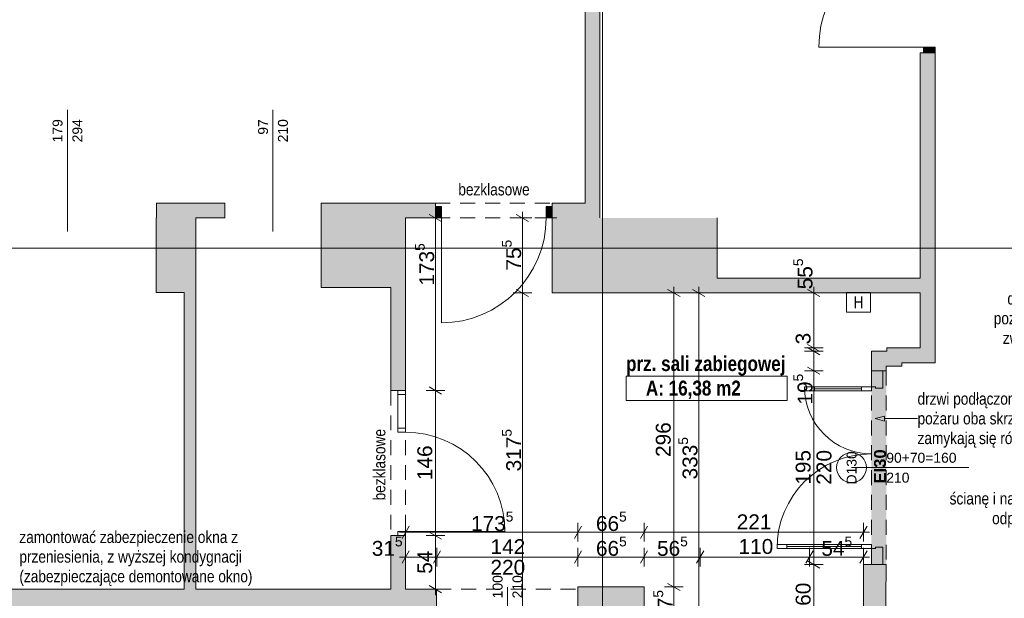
# Paper-space layout 'A-33 RZUT - PIĘTRO 3' of a CAD drawing. Header units: millimetres. Extents: x 0 to 800, y 0 to 550.
# Tile 4 of 14: x 108 to 306, y 244 to 361. Entities that reach past the tile are written whole.
import ezdxf
from ezdxf.xclip import XClip

# ---------------------------------------------------------------- set-up
doc = ezdxf.new("R2010")
doc.units = ezdxf.units.MM
doc.header["$MEASUREMENT"] = 0
doc.header["$XCLIPFRAME"] = 0
doc.linetypes.add('DASHDOTX2', pattern=[1000, 500, -250, 0, -250])
doc.linetypes.add('Przer. długie kreski', pattern=[2.5, 1.5, -1])
for name, color, linetype, lineweight, true_color in [('A_opis_Nr_pióra__10', 7, 'Continuous', 13, 0x4b4b4b), ('A_opis_Nr_pióra__255', 7, 'Continuous', 15, 0x242424), ('A_opis_Nr_pióra__8', 7, 'Continuous', 13, 0x4c4c4c), ('A_osie_Nr_pióra__16', 7, 'Continuous', 5, 0x0f0f0f), ('A_ppoż proj_Nr_pióra__8', 7, 'Continuous', 13, 0x4c4c4c), ('A_ppoż_Nr_pióra__10', 7, 'Continuous', 13, 0x4b4b4b), ('A_ppoż_Nr_pióra__8', 7, 'Continuous', 13, 0x4c4c4c), ('A_ściany_Nr_pióra__10', 7, 'Continuous', 13, 0x4b4b4b)]:
    doc.layers.add(name, color=color, linetype=linetype, lineweight=lineweight, true_color=true_color)
for name, color, linetype in [('A_podrys', 7, 'Continuous'), ('A_ppoż proj', 7, 'Continuous'), ('A_ściany', 7, 'Continuous'), ('Drzwi Archicad', 7, 'Continuous')]:
    doc.layers.add(name, color=color, linetype=linetype)
for name, color, linetype, lineweight in [('A_strefy_Nr_pióra__1', 7, 'Continuous', 20), ('A_wymiary_Nr_pióra__1', 7, 'Continuous', 20), ('A_wymiary_Nr_pióra__2', 8, 'Continuous', 13), ('A_ściany_Nr_pióra__1', 7, 'Continuous', 20), ('Drzwi Archicad_Nr_pióra__1', 7, 'Continuous', 20), ('Drzwi Archicad_Nr_pióra__3', 252, 'Continuous', 13), ('Znaczniki drzwi Archicada_Nr_pióra__3', 252, 'Continuous', 13)]:
    doc.layers.add(name, color=color, linetype=linetype, lineweight=lineweight)
doc.styles.add('STYL_AUTOMATYCZNY_1', font='arial.ttf')
doc.styles.add('STYL_AUTOMATYCZNY_2', font='ARIALN.TTF')
doc.styles.add('STYL_AUTOMATYCZNY_3', font='arial.ttf')
doc.styles.add('STYL_AUTOMATYCZNY_4', font='arial.ttf')
doc.styles.add('STYL_AUTOMATYCZNY_5', font='arial.ttf')
doc.styles.add('STYL_AUTOMATYCZNY_6', font='ARIALN.TTF')

# ---------------------------------------------------------------- blocks, each defined once
blk = doc.blocks.new('Rysunek_1_1', base_point=(-3193.41, -647.6))
at = {"layer": 'A_ppoż proj', "linetype": 'Continuous', "lineweight": 0, "true_color": 0x121212}
blk.add_hatch(color=250, dxfattribs=at).paths.add_polyline_path([(282.29, 250.91), (282.29, 289.91), (279.29, 289.91), (279.29, 250.91)])
at = {"layer": 'A_ściany', "linetype": 'Continuous', "lineweight": 0, "true_color": 0x000000}
for points in [[(221.65, 419.93), (221.65, 323.65), (224.65, 320.65), (224.65, 419.93)], [(289.11, 294.49), (292.11, 291.49), (292.11, 353.85), (289.11, 353.85)], [(135.35, 320.65), (149.13, 320.65), (149.13, 323.65), (135.35, 323.65)], [(168.53, 320.65), (185.53, 323.65), (168.53, 323.65)], [(168.53, 320.65), (168.53, 306.65), (185.53, 306.65), (185.53, 323.65)], [(185.53, 320.65), (191.53, 320.65), (191.53, 323.65), (185.53, 323.65)], [(215.03, 320.65), (224.65, 320.65), (221.65, 323.65), (215.03, 323.65)], [(135.33, 320.65), (135.33, 305.65), (143.33, 305.65), (143.33, 320.65)], [(215.03, 320.65), (215.03, 305.57), (248.23, 308.57), (248.23, 320.65)], [(215.03, 305.57), (289.11, 305.57), (289.11, 308.57), (248.23, 308.57)], [(140.93, 305.65), (140.93, 245.95), (143.33, 245.95), (143.33, 305.65)], [(185.53, 306.65), (182.53, 306.65), (182.53, 285.93), (185.53, 285.93)], [(282.43, 293.85), (279.29, 293.85), (282.29, 290.85), (285.43, 290.85)], [(279.29, 293.85), (279.29, 289.91), (282.29, 289.91), (282.29, 290.85)], [(289.11, 294.49), (282.43, 294.49), (285.43, 291.49), (292.11, 291.49)], [(282.43, 294.49), (282.43, 293.85), (285.43, 290.85), (285.43, 291.49)], [(182.53, 245.95), (185.53, 245.95), (185.53, 256.73), (182.53, 256.73)], [(272.99, 238.87), (272.99, 175.41), (281.53, 175.41), (282.29, 250.91), (277.69, 250.91), (277.69, 238.87)], [(97.53, 238.95), (191.73, 238.95), (191.73, 245.95), (87.44, 245.95)], [(220.23, 236.81), (228.13, 236.81), (228.19, 230.95), (233.53, 231.01), (233.53, 233.87), (235.91, 233.87), (235.91, 238.87), (233.53, 238.87), (233.53, 246.41), (220.23, 246.41)]]:
    blk.add_hatch(color=18, dxfattribs=at).paths.add_polyline_path(points)
at = {"layer": 'Drzwi Archicad', "linetype": 'Continuous', "lineweight": 0, "true_color": 0xfdfdfd}
for points in [[(289.81, 353.85), (292.11, 353.85), (292.11, 355.05), (289.81, 355.05)], [(191.53, 320.65), (192.73, 320.65), (192.73, 322.95), (191.53, 322.95)], [(215.03, 322.95), (213.83, 322.95), (213.83, 320.65), (215.03, 320.65)]]:
    blk.add_hatch(color=7, dxfattribs=at).paths.add_polyline_path(points)
at = {"layer": 'A_opis_Nr_pióra__255', "color": 250, "linetype": 'Continuous', "lineweight": 15, "ltscale": 2, "true_color": 0x242424}
for p, q in [((280.04, 280.27), (281.9, 280.77)), ((280.04, 280.27), (281.9, 279.77)), ((281.9, 280.77), (281.9, 279.77)), ((281.9, 280.27), (284.56, 280.27)), ((284.56, 280.27), (288.58, 280.27))]:
    blk.add_line(p, q, dxfattribs=at)
at = {"layer": 'A_osie_Nr_pióra__16', "color": 250, "linetype": 'DASHDOTX2', "lineweight": 5, "ltscale": 2, "true_color": 0x0f0f0f}
for p, q in [((225.18, 374.19), (225.18, 110.55)), ((544.97, 314.55), (96.57, 314.55))]:
    blk.add_line(p, q, dxfattribs=at)
at = {"layer": 'A_ppoż_Nr_pióra__10', "color": 251, "linetype": 'Continuous', "lineweight": 13, "ltscale": 2, "true_color": 0x4b4b4b}
for p, q in [((279.11, 305.66), (274.31, 305.66)), ((274.31, 305.66), (274.31, 301.7)), ((279.11, 301.7), (279.11, 305.66)), ((274.31, 301.7), (279.11, 301.7))]:
    blk.add_line(p, q, dxfattribs=at)
at = {"layer": 'A_strefy_Nr_pióra__1', "color": 7, "linetype": 'Continuous', "lineweight": 20, "ltscale": 2}
for p, q in [((229.9, 288.85), (229.9, 283.91)), ((229.9, 288.85), (262.33, 288.85)), ((262.33, 288.85), (262.33, 283.91)), ((229.9, 283.91), (262.33, 283.91))]:
    blk.add_line(p, q, dxfattribs=at)
at = {"layer": 'A_wymiary_Nr_pióra__1', "color": 7, "linetype": 'Continuous', "lineweight": 20, "ltscale": 2}
for p, q in [((192.78, 319.93), (190.28, 321.37)), ((210.28, 319.93), (207.78, 321.37)), ((207.78, 306.29), (210.28, 304.85)), ((240.78, 304.85), (238.28, 306.29)), ((245.78, 304.85), (243.28, 306.29)), ((268.94, 304.85), (266.44, 306.29)), ((266.44, 295.21), (268.94, 293.77)), ((268.94, 293.13), (266.44, 294.57)), ((266.44, 290.63), (268.94, 289.19)), ((190.28, 286.65), (192.78, 285.21)), ((186.25, 258.66), (184.81, 256.16)), ((220.95, 258.66), (219.51, 256.16)), ((234.25, 258.66), (232.81, 256.16)), ((276.97, 256.16), (278.41, 258.66)), ((190.28, 257.45), (192.78, 256.01)), ((186.25, 253.66), (184.81, 251.16)), ((192.57, 253.66), (191.12, 251.16)), ((220.95, 253.66), (219.51, 251.16)), ((234.25, 253.66), (232.81, 251.16)), ((245.55, 253.66), (244.11, 251.16)), ((267.55, 253.66), (266.11, 251.16)), ((276.97, 251.16), (278.41, 253.66)), ((266.44, 251.63), (268.94, 250.19)), ((190.28, 246.67), (192.78, 245.22)), ((238.28, 247.13), (240.78, 245.68))]:
    blk.add_line(p, q, dxfattribs=at)
at = {"layer": 'A_wymiary_Nr_pióra__2', "color": 8, "linetype": 'Continuous', "lineweight": 13, "ltscale": 2}
for p, q in [((191.53, 320.65), (191.53, 321.87)), ((209.03, 320.65), (209.03, 321.87)), ((193.41, 320.65), (189.66, 320.65)), ((191.53, 285.93), (191.53, 320.65)), ((210.91, 320.65), (207.16, 320.65)), ((209.03, 305.57), (209.03, 320.65)), ((210.91, 305.57), (207.16, 305.57)), ((209.03, 242.11), (209.03, 305.57)), ((241.4, 305.57), (237.65, 305.57)), ((239.53, 305.57), (239.53, 306.79)), ((239.53, 246.41), (239.53, 305.57)), ((246.4, 305.57), (242.65, 305.57)), ((244.53, 305.57), (244.53, 306.79)), ((244.53, 238.87), (244.53, 305.57)), ((269.57, 305.57), (265.82, 305.57)), ((267.69, 305.57), (267.69, 306.79)), ((267.69, 294.49), (267.69, 305.57)), ((269.57, 294.49), (265.82, 294.49)), ((269.57, 293.85), (265.82, 293.85)), ((267.69, 293.85), (267.69, 294.49)), ((267.69, 289.91), (267.69, 293.85)), ((269.57, 289.91), (265.82, 289.91)), ((267.69, 250.91), (267.69, 289.91)), ((193.41, 285.93), (189.66, 285.93)), ((191.53, 256.73), (191.53, 285.93)), ((185.53, 255.53), (185.53, 259.28)), ((220.23, 255.53), (220.23, 259.28)), ((233.53, 255.53), (233.53, 259.28)), ((277.69, 255.53), (277.69, 259.28)), ((184.31, 257.41), (185.53, 257.41)), ((185.53, 257.41), (220.23, 257.41)), ((193.41, 256.73), (189.66, 256.73)), ((191.53, 245.95), (191.53, 256.73)), ((220.23, 257.41), (233.53, 257.41)), ((233.53, 257.41), (277.69, 257.41)), ((277.69, 257.41), (278.91, 257.41)), ((185.53, 250.53), (185.53, 254.28)), ((191.84, 250.53), (191.84, 254.28)), ((220.23, 250.53), (220.23, 254.28)), ((233.53, 250.53), (233.53, 254.28)), ((244.83, 250.53), (244.83, 254.28)), ((266.83, 250.53), (266.83, 254.28)), ((277.69, 250.53), (277.69, 254.28)), ((184.31, 252.41), (185.53, 252.41)), ((185.53, 252.41), (191.84, 252.41)), ((191.84, 252.41), (220.23, 252.41)), ((220.23, 252.41), (233.53, 252.41)), ((233.53, 252.41), (244.83, 252.41)), ((244.83, 252.41), (266.83, 252.41)), ((266.83, 252.41), (277.69, 252.41)), ((277.69, 252.41), (278.91, 252.41)), ((269.57, 250.91), (265.82, 250.91)), ((267.69, 238.87), (267.69, 250.91)), ((193.41, 245.95), (189.66, 245.95)), ((191.53, 244.72), (191.53, 245.95)), ((241.4, 246.41), (237.65, 246.41)), ((239.53, 238.87), (239.53, 246.41))]:
    blk.add_line(p, q, dxfattribs=at)
at = {"layer": 'A_ściany_Nr_pióra__1', "color": 7, "linetype": 'Continuous', "lineweight": 20, "ltscale": 2}
for p, q in [((289.11, 353.85), (289.11, 353.11)), ((289.81, 353.85), (289.11, 353.85)), ((292.11, 353.85), (289.81, 353.85)), ((292.11, 353.85), (292.11, 352.91)), ((135.35, 320.65), (135.35, 323.65)), ((149.13, 320.65), (149.13, 323.65)), ((168.53, 320.65), (168.53, 323.65)), ((191.53, 323.65), (190.79, 323.65)), ((191.53, 322.95), (191.53, 323.65)), ((215.03, 323.65), (215.77, 323.65)), ((215.03, 322.95), (215.03, 323.65)), ((191.53, 320.65), (191.53, 322.95)), ((215.03, 320.65), (215.03, 322.95)), ((191.53, 320.65), (190.59, 320.65)), ((215.03, 320.65), (215.97, 320.65)), ((279.29, 289.91), (281.59, 289.91)), ((281.59, 289.91), (282.29, 289.91)), ((182.53, 285.93), (182.53, 286.67)), ((183.93, 285.93), (182.53, 285.93)), ((185.53, 285.93), (183.93, 285.93)), ((185.53, 285.93), (185.53, 286.67)), ((182.53, 256.73), (182.53, 255.99)), ((183.93, 256.73), (182.53, 256.73)), ((185.53, 256.73), (183.93, 256.73)), ((185.53, 256.73), (185.53, 255.99)), ((279.29, 250.91), (281.59, 250.91)), ((281.59, 250.91), (282.29, 250.91))]:
    blk.add_line(p, q, dxfattribs=at)
at = {"layer": 'A_ściany_Nr_pióra__1', "color": 7, "linetype": 'Continuous', "lineweight": 20, "ltscale": 2, "flags": 128}
for points in [[(221.65, 419.93), (221.65, 323.65)], [(224.65, 320.65), (224.65, 419.93)], [(289.11, 353.85), (289.11, 308.57)], [(292.11, 291.49), (292.11, 353.85)], [(149.13, 323.65), (135.35, 323.65)], [(185.53, 323.65), (168.53, 323.65)], [(191.53, 323.65), (185.53, 323.65)], [(221.65, 323.65), (215.03, 323.65)], [(135.33, 320.65), (135.33, 305.65)], [(143.33, 320.65), (149.13, 320.65)], [(143.33, 305.65), (143.33, 320.65)], [(168.53, 320.65), (168.53, 306.65)], [(185.53, 320.65), (191.53, 320.65)], [(185.53, 306.65), (185.53, 320.65)], [(215.03, 320.65), (215.03, 305.57)], [(248.23, 308.57), (248.23, 320.65)], [(289.11, 308.57), (248.23, 308.57)], [(135.33, 305.65), (140.93, 305.65)], [(140.93, 305.65), (140.93, 245.95)], [(143.33, 245.95), (143.33, 305.65)], [(168.53, 306.65), (182.53, 306.65)], [(182.53, 306.65), (182.53, 285.93)], [(185.53, 285.93), (185.53, 306.65)], [(215.03, 305.57), (289.11, 305.57)], [(289.11, 305.57), (289.11, 294.49)], [(282.43, 293.85), (279.29, 293.85)], [(279.29, 293.85), (279.29, 289.91)], [(289.11, 294.49), (282.43, 294.49)], [(282.43, 294.49), (282.43, 293.85)], [(285.43, 291.49), (292.11, 291.49)], [(285.43, 290.85), (285.43, 291.49)], [(282.29, 290.85), (285.43, 290.85)], [(282.29, 289.91), (282.29, 290.85)], [(182.53, 256.73), (182.53, 245.95)], [(185.53, 245.95), (185.53, 256.73)], [(279.29, 250.91), (277.69, 250.91)], [(277.69, 250.91), (277.69, 238.87)], [(281.53, 175.41), (282.29, 250.91)], [(140.93, 245.95), (93.92, 245.95)], [(182.53, 245.95), (143.33, 245.95)], [(191.73, 245.95), (185.53, 245.95)], [(191.73, 238.95), (191.73, 245.95)], [(233.53, 246.41), (220.23, 246.41)], [(220.23, 246.41), (220.23, 242.11)], [(233.53, 238.87), (233.53, 246.41)]]:
    blk.add_lwpolyline(points, dxfattribs=at)
at = {"layer": 'A_ściany_Nr_pióra__10', "color": 251, "linetype": 'Przer. długie kreski', "lineweight": 13, "ltscale": 2, "true_color": 0x4b4b4b}
for p, q in [((191.53, 323.65), (215.03, 323.65)), ((191.53, 320.65), (215.03, 320.65)), ((182.53, 285.93), (182.53, 256.73)), ((185.53, 285.93), (185.53, 256.73)), ((191.73, 245.95), (220.23, 245.95))]:
    blk.add_line(p, q, dxfattribs=at)
at = {"layer": 'Drzwi Archicad_Nr_pióra__1', "color": 7, "linetype": 'Continuous', "lineweight": 20, "ltscale": 2}
for p, q in [((289.81, 355.05), (268.71, 355.05)), ((289.81, 353.85), (289.81, 355.05)), ((289.81, 355.05), (292.11, 355.05)), ((292.11, 355.05), (292.11, 353.85)), ((289.81, 353.85), (289.11, 353.85)), ((289.81, 353.85), (289.11, 353.85)), ((289.11, 353.85), (289.11, 353.11)), ((289.11, 353.85), (289.11, 353.11)), ((292.11, 353.85), (289.81, 353.85)), ((292.11, 353.85), (289.81, 353.85)), ((292.11, 353.85), (289.81, 353.85)), ((292.11, 353.85), (292.11, 352.91)), ((292.11, 353.85), (292.11, 352.91)), ((135.35, 320.65), (135.35, 323.65)), ((149.13, 320.65), (149.13, 323.65)), ((168.53, 320.65), (168.53, 323.65)), ((191.53, 323.65), (190.79, 323.65)), ((191.53, 323.65), (190.79, 323.65)), ((191.53, 322.95), (191.53, 323.65)), ((191.53, 322.95), (191.53, 323.65)), ((215.03, 322.95), (215.03, 323.65)), ((215.03, 322.95), (215.03, 323.65)), ((215.03, 323.65), (215.77, 323.65)), ((215.03, 323.65), (215.77, 323.65)), ((192.73, 322.95), (191.53, 322.95)), ((191.53, 322.95), (191.53, 320.65)), ((191.53, 320.65), (191.53, 322.95)), ((191.53, 320.65), (191.53, 322.95)), ((192.73, 320.65), (192.73, 322.95)), ((215.03, 322.95), (213.83, 322.95)), ((213.83, 322.95), (213.83, 320.65)), ((215.03, 320.65), (215.03, 322.95)), ((215.03, 320.65), (215.03, 322.95)), ((215.03, 320.65), (215.03, 322.95)), ((191.53, 320.65), (190.59, 320.65)), ((191.53, 320.65), (190.59, 320.65)), ((191.53, 320.65), (192.73, 320.65)), ((192.73, 320.65), (192.73, 299.55)), ((213.83, 320.65), (215.03, 320.65)), ((215.03, 320.65), (215.97, 320.65)), ((215.03, 320.65), (215.97, 320.65)), ((182.53, 285.93), (182.53, 286.67)), ((182.53, 285.93), (182.53, 286.67)), ((183.93, 285.93), (182.53, 285.93)), ((183.93, 285.93), (182.53, 285.93)), ((183.93, 285.93), (183.93, 285.13)), ((185.53, 285.93), (183.93, 285.93)), ((185.53, 285.93), (183.93, 285.93)), ((185.53, 285.93), (183.93, 285.93)), ((185.53, 285.93), (185.53, 286.67)), ((185.53, 285.93), (185.53, 286.67)), ((185.53, 285.13), (185.53, 285.93)), ((183.93, 285.13), (185.53, 285.13)), ((183.93, 285.13), (183.93, 278.33)), ((185.53, 285.13), (183.93, 285.13)), ((185.53, 278.33), (185.53, 285.13)), ((183.93, 278.33), (183.93, 277.53)), ((185.53, 278.33), (183.93, 278.33)), ((183.93, 278.33), (185.53, 278.33)), ((183.93, 277.53), (185.53, 277.53)), ((185.53, 277.53), (185.53, 278.33)), ((183.93, 256.73), (182.53, 256.73)), ((183.93, 256.73), (182.53, 256.73)), ((182.53, 256.73), (182.53, 255.99)), ((182.53, 256.73), (182.53, 255.99)), ((185.53, 257.53), (183.93, 257.53)), ((183.93, 257.53), (183.93, 256.73)), ((183.93, 256.73), (185.53, 256.73)), ((185.53, 256.73), (183.93, 256.73)), ((185.53, 256.73), (183.93, 256.73)), ((185.53, 256.73), (185.53, 257.53)), ((185.53, 257.53), (205.53, 257.53)), ((185.53, 256.73), (185.53, 255.99)), ((185.53, 256.73), (185.53, 255.99))]:
    blk.add_line(p, q, dxfattribs=at)
for centre, radius, start, end in [((289.81, 355.05), 21.1, 90, 180), ((192.73, 320.65), 21.1, 270, 0), ((185.53, 257.53), 20, 0, 90)]:
    blk.add_arc(centre, radius, start, end, dxfattribs=at)
at = {"layer": 'Drzwi Archicad_Nr_pióra__3', "color": 252, "linetype": 'Przer. długie kreski', "lineweight": 13, "ltscale": 2}
for p, q in [((279.29, 289.91), (279.29, 250.91)), ((282.29, 289.91), (282.29, 250.91))]:
    blk.add_line(p, q, dxfattribs=at)
at = {"layer": 'Drzwi Archicad_Nr_pióra__3', "color": 252, "linetype": 'Continuous', "lineweight": 13, "ltscale": 2}
for p, q in [((279.29, 286.65), (279.29, 289.91)), ((279.29, 289.91), (281.59, 289.91)), ((279.29, 289.91), (281.59, 289.91)), ((279.29, 289.91), (281.59, 289.91)), ((281.59, 289.91), (281.59, 286.41)), ((281.59, 289.91), (282.29, 289.91)), ((265.81, 286.65), (267.81, 286.65)), ((265.81, 285.85), (265.81, 286.65)), ((267.81, 285.85), (265.81, 285.85)), ((267.81, 286.65), (267.81, 285.85)), ((267.81, 286.25), (277.29, 286.25)), ((277.29, 285.85), (277.29, 286.65)), ((277.29, 286.65), (279.29, 286.65)), ((279.29, 285.85), (277.29, 285.85)), ((280.09, 286.65), (279.29, 286.65)), ((279.29, 286.65), (279.29, 285.85)), ((280.09, 286.41), (280.09, 286.65)), ((281.59, 286.41), (280.09, 286.41)), ((262.29, 254.97), (260.29, 254.97)), ((260.29, 254.97), (260.29, 254.17)), ((260.29, 254.17), (262.29, 254.17)), ((262.29, 254.17), (262.29, 254.97)), ((262.29, 254.57), (277.29, 254.57)), ((279.29, 254.97), (277.29, 254.97)), ((277.29, 254.97), (277.29, 254.17)), ((277.29, 254.17), (279.29, 254.17)), ((279.29, 254.17), (279.29, 254.97)), ((279.29, 250.91), (279.29, 254.17)), ((279.29, 254.17), (280.09, 254.17)), ((280.09, 254.17), (280.09, 254.41)), ((280.09, 254.41), (281.59, 254.41)), ((281.59, 254.41), (281.59, 250.91)), ((281.59, 250.91), (279.29, 250.91)), ((279.29, 250.91), (281.59, 250.91)), ((279.29, 250.91), (281.59, 250.91)), ((281.59, 250.91), (282.29, 250.91))]:
    blk.add_line(p, q, dxfattribs=at)
at = {"layer": 'Drzwi Archicad_Nr_pióra__3', "color": 252, "linetype": 'Continuous', "lineweight": 13, "ltscale": 2, "flags": 128}
for points in [[(267.81, 286.65), (277.29, 286.65), (277.29, 286.25), (267.81, 286.25)], [(267.81, 286.25), (277.29, 286.25), (277.29, 285.85), (267.81, 285.85)], [(262.29, 254.57), (277.29, 254.57), (277.29, 254.97), (262.29, 254.97)], [(262.29, 254.17), (277.29, 254.17), (277.29, 254.57), (262.29, 254.57)]]:
    blk.add_lwpolyline(points, close=True, dxfattribs=at)
at = {"layer": 'Drzwi Archicad_Nr_pióra__3', "color": 252, "linetype": 'Continuous', "lineweight": 13, "ltscale": 2}
for centre, radius, start, end in [((279.29, 286.65), 13.48, 180, 270), ((279.29, 254.17), 19, 90, 180)]:
    blk.add_arc(centre, radius, start, end, dxfattribs=at)
at = {"layer": 'Znaczniki drzwi Archicada_Nr_pióra__3', "color": 252, "linetype": 'Continuous', "lineweight": 13, "ltscale": 2}
for p, q in [((117.45, 342.42), (117.45, 317.96)), ((158.83, 342.42), (158.83, 317.96)), ((275.29, 270.41), (298.92, 270.41)), ((206.04, 236.62), (206.04, 246.35))]:
    blk.add_line(p, q, dxfattribs=at)
at = {"layer": 'Znaczniki drzwi Archicada_Nr_pióra__3', "color": 252, "linetype": 'Continuous', "lineweight": 13, "ltscale": 2, "flags": 128}
blk.add_lwpolyline([(275.29, 273.41, 1), (275.29, 267.41, 1)], format="xyb", close=True, dxfattribs=at)
at = {"layer": 'A_opis_Nr_pióra__10', "color": 251, "linetype": 'Continuous', "lineweight": 13, "true_color": 0x4b4b4b, "insert": (338.59, 261.85), "char_height": 2.4, "width": 45.5157, "attachment_point": 6, "line_spacing_factor": 0.992932, "style": 'STYL_AUTOMATYCZNY_2'}
blk.add_mtext('\\A1;{\\pqr;\\fArial Narrow|b0|i0|c238|p0;\\W1.000000;ścianę i nadproża wykonać w klasie odporności ogniowej REI120}', dxfattribs=at)
at = {"layer": 'A_opis_Nr_pióra__8', "color": 251, "linetype": 'Continuous', "lineweight": 13, "true_color": 0x4c4c4c, "char_height": 2.4, "style": 'STYL_AUTOMATYCZNY_2'}
for s, insert, width, attachment_point, line_spacing_factor in [('\\A1;{\\pqr;\\fArial Narrow|b0|i0|c238|p0;\\W1.000000;drzwi podłączone do SSP; pozostają w pozycji otwartej, zwalniane w trakcie pożaru}', (338.76, 300.1), 36.2405, 6, 0.99263), ('\\A1;{\\pql;\\fArial Narrow|b0|i0|c238|p0;\\W1.000000;drzwi podłączone do SSP; w razie pożaru oba skrzydła otwierają i zamykają się równocześnie}', (288.58, 279.95), 42.6625, 4, 0.990995), ('\\A1;{\\pql;\\fArial Narrow|b0|i0|c238|p0;\\W1.000000;zamontować zabezpieczenie okna z przeniesienia, z wyższej kondygnacji (zabezpieczające demontowane okno)}', (107.78, 252.13), 50.0483, 4, 0.987309)]:
    blk.add_mtext(s, dxfattribs=dict(at, insert=insert, width=width, attachment_point=attachment_point, line_spacing_factor=line_spacing_factor))
at = {"layer": 'A_ppoż proj_Nr_pióra__8', "color": 251, "linetype": 'Continuous', "lineweight": 13, "true_color": 0x4c4c4c, "insert": (281.04, 270.65), "char_height": 2.4, "attachment_point": 5, "rotation": 90, "style": 'STYL_AUTOMATYCZNY_3'}
blk.add_mtext('\\A1;{\\pqc;\\fArial|b1|i0|c238|p0;\\W1.000000;EI30}', dxfattribs=at)
at = {"layer": 'A_ppoż_Nr_pióra__8', "color": 251, "linetype": 'Continuous', "lineweight": 13, "true_color": 0x4c4c4c, "char_height": 2.4, "attachment_point": 5, "style": 'STYL_AUTOMATYCZNY_2'}
for s, insert in [('\\A1;{\\pqc;\\fArial Narrow|b0|i0|c238|p0;\\W1.000000;bezklasowe}', (203.32, 326.37)), ('\\A1;{\\pqc;\\fArial Narrow|b0|i0|c238|p0;\\W1.000000;H}', (276.71, 303.69))]:
    blk.add_mtext(s, dxfattribs=dict(at, insert=insert))
at = {"layer": 'A_ppoż_Nr_pióra__8', "color": 251, "linetype": 'Continuous', "lineweight": 13, "true_color": 0x4c4c4c, "insert": (180.27, 271), "char_height": 2.4, "attachment_point": 5, "rotation": 90, "style": 'STYL_AUTOMATYCZNY_2'}
blk.add_mtext('\\A1;{\\pqc;\\fArial Narrow|b0|i0|c238|p0;\\W1.000000;bezklasowe}', dxfattribs=at)
at = {"layer": 'A_strefy_Nr_pióra__1', "color": 7, "linetype": 'Continuous', "lineweight": 20, "char_height": 3, "attachment_point": 1, "style": 'STYL_AUTOMATYCZNY_6'}
for s, insert in [('\\A1;{\\pql;\\fArial Narrow|b1|i0|c238|p0;\\W1.000000;prz. sali zabiegowej}', (229.9, 292.85)), ('\\A1;{\\pql;\\fArial Narrow|b1|i0|c238|p0;\\W1.000000;A: 16,38 m2}', (233.9, 287.92))]:
    blk.add_mtext(s, dxfattribs=dict(at, insert=insert))
at = {"layer": 'A_wymiary_Nr_pióra__1', "color": 7, "linetype": 'Continuous', "lineweight": 20, "char_height": 3, "attachment_point": 7, "rotation": 90, "style": 'STYL_AUTOMATYCZNY_1'}
for s, insert in [('\\A1;{\\pql;\\fArial|b0|i0|c238|p0;\\W1.000000;75\\fArial|b0|i0|c238|p0;\\W1.000000;\\A1{\\H.66x;\\S5^  ;}}', (209.65, 310.06)), ('\\A1;{\\pql;\\fArial|b0|i0|c238|p0;\\W1.000000;173\\fArial|b0|i0|c238|p0;\\W1.000000;\\A1{\\H.66x;\\S5^  ;}}', (192.15, 307.03)), ('\\A1;{\\pql;\\fArial|b0|i0|c238|p0;\\W1.000000;55\\fArial|b0|i0|c238|p0;\\W1.000000;\\A1{\\H.66x;\\S5^  ;}}', (268.31, 306.29)), ('\\A1;{\\pql;\\fArial|b0|i0|c238|p0;\\W1.000000;19\\fArial|b0|i0|c238|p0;\\W1.000000;\\A1{\\H.66x;\\S5^  ;}}', (268.31, 283.1)), ('\\A1;{\\pql;\\fArial|b0|i0|c238|p0;\\W1.000000;317\\fArial|b0|i0|c238|p0;\\W1.000000;\\A1{\\H.66x;\\S5^  ;}}', (209.65, 269.65)), ('\\A1;{\\pql;\\fArial|b0|i0|c238|p0;\\W1.000000;333\\fArial|b0|i0|c238|p0;\\W1.000000;\\A1{\\H.66x;\\S5^  ;}}', (245.15, 268.03)), ('\\A1;{\\pql;\\fArial|b0|i0|c238|p0;\\W1.000000;37\\fArial|b0|i0|c238|p0;\\W1.000000;\\A1{\\H.66x;\\S5^  ;}}', (240.15, 239.59))]:
    blk.add_mtext(s, dxfattribs=dict(at, insert=insert))
at = {"layer": 'A_wymiary_Nr_pióra__1', "color": 7, "linetype": 'Continuous', "lineweight": 20, "char_height": 3, "attachment_point": 7, "rotation": 90, "style": 'STYL_AUTOMATYCZNY_5'}
for s, insert, width in [('\\A1;{\\pql;\\fArial|b0|i0|c238|p0;\\W1.000000;3}', (267.09, 295.21), 2.2882), ('\\A1;{\\pql;\\fArial|b0|i0|c238|p0;\\W1.000000;296}', (238.93, 272.55), 6.8645), ('\\A1;{\\pql;\\fArial|b0|i0|c238|p0;\\W1.000000;146}', (190.93, 267.89), 6.8645), ('\\A1;{\\pql;\\fArial|b0|i0|c238|p0;\\W1.000000;195}', (267.09, 266.97), 6.8645), ('\\A1;{\\pql;\\fArial|b0|i0|c238|p0;\\W1.000000;220}', (271.29, 266.97), 6.8645), ('\\A1;{\\pql;\\fArial|b0|i0|c238|p0;\\W1.000000;54}', (190.93, 249.05), 4.5763), ('\\A1;{\\pql;\\fArial|b0|i0|c238|p0;\\W1.000000;60}', (267.09, 242.6), 4.5763)]:
    blk.add_mtext(s, dxfattribs=dict(at, insert=insert, width=width))
at = {"layer": 'A_wymiary_Nr_pióra__1', "color": 7, "linetype": 'Continuous', "lineweight": 20, "char_height": 3, "attachment_point": 7, "style": 'STYL_AUTOMATYCZNY_1'}
for s, insert in [('\\A1;{\\pql;\\fArial|b0|i0|c238|p0;\\W1.000000;173\\fArial|b0|i0|c238|p0;\\W1.000000;\\A1{\\H.66x;\\S5^  ;}}', (198.69, 256.79)), ('\\A1;{\\pql;\\fArial|b0|i0|c238|p0;\\W1.000000;66\\fArial|b0|i0|c238|p0;\\W1.000000;\\A1{\\H.66x;\\S5^  ;}}', (223.84, 256.79)), ('\\A1;{\\pql;\\fArial|b0|i0|c238|p0;\\W1.000000;31\\fArial|b0|i0|c238|p0;\\W1.000000;\\A1{\\H.66x;\\S5^  ;}}', (178.72, 251.79)), ('\\A1;{\\pql;\\fArial|b0|i0|c238|p0;\\W1.000000;66\\fArial|b0|i0|c238|p0;\\W1.000000;\\A1{\\H.66x;\\S5^  ;}}', (223.84, 251.79)), ('\\A1;{\\pql;\\fArial|b0|i0|c238|p0;\\W1.000000;56\\fArial|b0|i0|c238|p0;\\W1.000000;\\A1{\\H.66x;\\S5^  ;}}', (236.14, 251.79)), ('\\A1;{\\pql;\\fArial|b0|i0|c238|p0;\\W1.000000;54\\fArial|b0|i0|c238|p0;\\W1.000000;\\A1{\\H.66x;\\S5^  ;}}', (269.22, 251.79))]:
    blk.add_mtext(s, dxfattribs=dict(at, insert=insert))
at = {"layer": 'A_wymiary_Nr_pióra__1', "color": 7, "linetype": 'Continuous', "lineweight": 20, "char_height": 3, "attachment_point": 7, "style": 'STYL_AUTOMATYCZNY_5'}
for s, insert, width in [('\\A1;{\\pql;\\fArial|b0|i0|c238|p0;\\W1.000000;221}', (252.18, 258.01), 6.8645), ('\\A1;{\\pql;\\fArial|b0|i0|c238|p0;\\W1.000000;142}', (202.61, 253.01), 6.8645), ('\\A1;{\\pql;\\fArial|b0|i0|c238|p0;\\W1.000000;110}', (252.55, 253.01), 6.5592), ('\\A1;{\\pql;\\fArial|b0|i0|c238|p0;\\W1.000000;220}', (202.61, 248.81), 6.8645)]:
    blk.add_mtext(s, dxfattribs=dict(at, insert=insert, width=width))
at = {"layer": 'Znaczniki drzwi Archicada_Nr_pióra__3', "color": 252, "linetype": 'Continuous', "lineweight": 13, "char_height": 2, "attachment_point": 7, "rotation": 90}
for s, insert, style in [('\\A1;{\\pql;\\pt2;\\fArial|b0|i0|c238|p0;\\W1.000000;179}', (116.48, 335.87), 'STYL_AUTOMATYCZNY_1'), ('\\A1;{\\pql;\\pt2;\\fArial|b0|i0|c238|p0;\\W1.000000;294}', (120.48, 335.87), 'STYL_AUTOMATYCZNY_1'), ('\\A1;{\\pql;\\pt2;\\fArial|b0|i0|c238|p0;\\W1.000000;97}', (157.86, 337.4), 'STYL_AUTOMATYCZNY_1'), ('\\A1;{\\pql;\\pt2;\\fArial|b0|i0|c238|p0;\\W1.000000;210}', (161.86, 335.87), 'STYL_AUTOMATYCZNY_1'), ('\\A1;{\\pql;\\fArial CE|b0|i0|c238|p0;\\W1.000000;D130}', (276.33, 267.03), 'STYL_AUTOMATYCZNY_4'), ('\\A1;{\\pql;\\fArial CE|b0|i0|c238|p0;\\W1.000000;100}', (205.07, 244.11), 'STYL_AUTOMATYCZNY_4'), ('\\A1;{\\pql;\\fArial CE|b0|i0|c238|p0;\\W1.000000;210}', (209.07, 244.11), 'STYL_AUTOMATYCZNY_4')]:
    blk.add_mtext(s, dxfattribs=dict(at, insert=insert, style=style))
at = {"layer": 'Znaczniki drzwi Archicada_Nr_pióra__3', "color": 252, "linetype": 'Continuous', "lineweight": 13, "char_height": 2, "attachment_point": 7, "style": 'STYL_AUTOMATYCZNY_4'}
for s, insert in [('\\A1;{\\pql;\\fArial CE|b0|i0|c238|p0;\\W1.000000;90+70=160}', (282.29, 271.37)), ('\\A1;{\\pql;\\fArial CE|b0|i0|c238|p0;\\W1.000000;210}', (282.29, 267.37))]:
    blk.add_mtext(s, dxfattribs=dict(at, insert=insert))

psp = doc.layouts.new('A-33 RZUT - PIĘTRO 3')

# ---------------------------------------------------------------- block references
at = {"layer": 'A_podrys', "color": 37, "linetype": 'Continuous', "lineweight": 5, "true_color": 0x656532}
ref = psp.add_blockref('Rysunek_1_1', (-3193.41, -647.6), dxfattribs=at)
XClip(ref).set_block_clipping_path([(44.069637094, 110.5468323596), (544.9695795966, 528.1668323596)])

doc.saveas('drawing.dxf')
